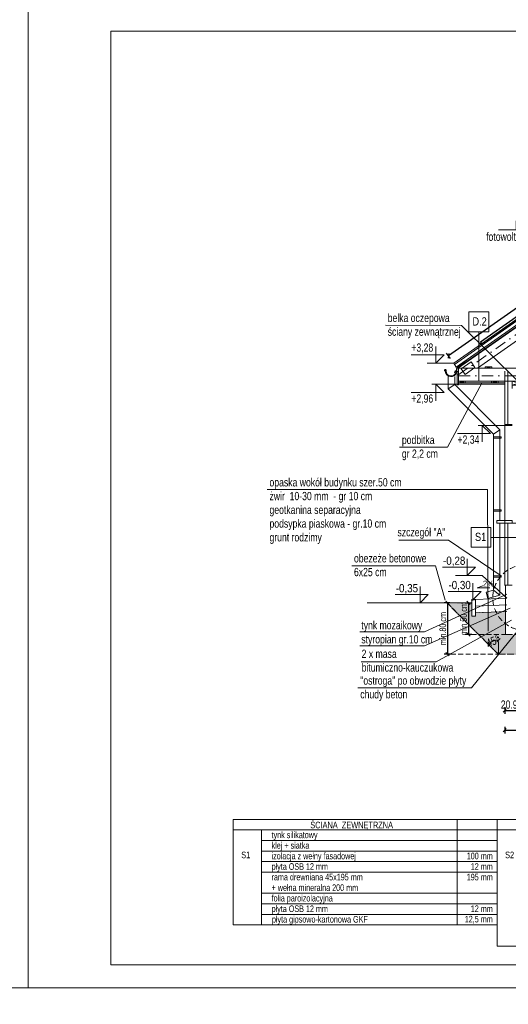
# Model space of a CAD drawing. Header units: inches. Extents: x 53031 to 98566, y -51777 to -15616.
# Tile 33 of 45: x 55303 to 56044, y -19297 to -17805. Entities that reach past the tile are written whole.
import ezdxf
from ezdxf.enums import TextEntityAlignment as Align

# ---------------------------------------------------------------- set-up
doc = ezdxf.new("R2010")
doc.units = ezdxf.units.IN
doc.header["$MEASUREMENT"] = 0
for name, pattern in [('DASHDOT', [1, 0.5, -0.25, 0, -0.25]), ('DASHED', [0.75, 0.5, -0.25]), ('HIDDEN', [0.375, 0.25, -0.125])]:
    doc.linetypes.add(name, pattern=pattern)
doc.layers.get('0').update_dxf_attribs({"lineweight": 0})
doc.layers.get('Defpoints').update_dxf_attribs({"lineweight": 0})
for name, color, linetype, lineweight in [('A--tabelka rysunku', 7, 'Continuous', 0), ('A--tabelka-opisy scian', 7, 'Continuous', 0), ('p-- ocieplenie-w.zew', 77, 'Continuous', 0), ('p-- przekrój-drew', 106, 'Continuous', 20), ('p--elewacja cienka', 251, 'Continuous', 0), ('p--fotowoltaika', 2, 'Continuous', 30), ('p--koty wyso-konstr', 1, 'Continuous', 9), ('p--koty wysok.', 141, 'Continuous', 0), ('p--opisy konstrukcji', 64, 'Continuous', 0), ('p--osie konstr', 11, 'DASHDOT', 15), ('p--przekrój szraf', 9, 'Continuous', 0), ('p--przekrój-cienki', 2, 'Continuous', 5), ('p--przekrój-okna', 131, 'Continuous', 0), ('p--spadki terenu', 141, 'Continuous', 0), ('p--symbole ścian', 61, 'Continuous', 0), ('p--wiązar dachowy', 3, 'Continuous', 0), ('p--wymiary-1-50', 5, 'Continuous', 0)]:
    doc.layers.add(name, color=color, linetype=linetype, lineweight=lineweight)
doc.styles.add('1-50', font='arial.ttf', dxfattribs={"width": 0.75, "height": 12.5})
doc.styles.add('1-50m', font='arial.ttf', dxfattribs={"width": 0.75, "height": 10})
doc.styles.get("Standard").update_dxf_attribs({"font": 'arial.ttf', "width": 0.75})
doc.styles.add('STYL-1', font='arial.ttf', dxfattribs={"width": 0.75})
doc.linetypes.add('BATTING', pattern='A,0.0001,-0.1,[134,ltypeshp.shx,S=0.1,R=0,X=-0.1,Y=0],-0.2,[134,ltypeshp.shx,S=0.1,R=180,X=0.1,Y=0],-0.1', length=0.4001)
doc.linetypes.add('LINIA17', pattern='A,1e-05,[146,RODZLIN.shx,S=0.03819,R=0,X=0,Y=-0.13482],-1.52796', length=1.52797)
doc.linetypes.add('Teren', pattern='A,1e-06,[1,GRUNT.shx,S=0.01,R=0,X=-0.0001,Y=0],-2', length=2.000001)
doc.dimstyles.new('1-50', dxfattribs={"dimtxt": 12.5, "dimasz": 5, "dimexe": 5, "dimexo": 5, "dimgap": 0.09, "dimtad": 0, "dimdsep": 46, "dimtxsty": '1-50', "dimblk": 'OBLIQUE', "dimcen": 0.09, "dimadec": 0, "dimazin": 0, "dimtfac": 1, "dimtdec": 4, "dimtix": 1, "dimtmove": 2, "dimatfit": 3, "dimldrblk": 'OBLIQUE', "dimfxl": 5, "dimfxlon": 1, "dimtvp": 0.7, "dimtolj": 1, "dimtzin": 0, "dimarcsym": 0})

# ---------------------------------------------------------------- blocks, each defined once
blk = doc.blocks.new('kota wykoń')
for p, q in [((0, 25), (0, 0)), ((0, 0), (-12.5, 12.5)), ((-12.5, 12.5), (37.5, 12.5))]:
    blk.add_line(p, q)
at = {"lineweight": 0}
blk.add_line((-2.5, 0), (2.5, 0), dxfattribs=at)
blk = doc.blocks.new('_OBLIQUE')
at = {"color": 0, "linetype": 'ByBlock', "lineweight": -2}
for p, q in [((-0.5, -0.5), (0.5, 0.5)), ((0, 0), (0, 0))]:
    blk.add_line(p, q, dxfattribs=at)
blk = doc.blocks.new('*D1804')
at = {"layer": 'Defpoints', "color": 0}
for p in [(56038, -18635.8), (56548.5, -18635.8), (56548.5, -18881.9)]:
    blk.add_point(p, dxfattribs=at)
at = {"layer": 'p--wymiary-1-50', "color": 0, "lineweight": -2}
for p, q in [((56038, -18876.9), (56038, -18886.9)), ((56548.5, -18876.9), (56548.5, -18886.9)), ((56038, -18881.9), (56548.5, -18881.9))]:
    blk.add_line(p, q, dxfattribs=at)
at = {"layer": 'p--wymiary-1-50', "color": 0, "lineweight": -2, "xscale": 5, "yscale": 5, "zscale": 5, "rotation": 180}
blk.add_blockref('_OBLIQUE', (56038, -18881.9), dxfattribs=at)
at = {"layer": 'p--wymiary-1-50', "color": 0, "lineweight": -2, "xscale": 5, "yscale": 5, "zscale": 5}
blk.add_blockref('_OBLIQUE', (56548.5, -18881.9), dxfattribs=at)
at = {"layer": 'p--wymiary-1-50', "color": 0, "insert": (56293.3, -18872.9), "char_height": 12.5, "attachment_point": 5, "style": '1-50'}
blk.add_mtext('\\A1;510.5', dxfattribs=at)
blk = doc.blocks.new('*D1805')
at = {"layer": 'Defpoints', "color": 0}
for p in [(56038, -18632.7), (56059, -18632.7), (56059, -18852.2)]:
    blk.add_point(p, dxfattribs=at)
at = {"layer": 'p--wymiary-1-50', "color": 0, "lineweight": -2}
for p, q in [((56038, -18847.2), (56038, -18857.2)), ((56059, -18847.2), (56059, -18857.2)), ((56038, -18852.2), (56059, -18852.2))]:
    blk.add_line(p, q, dxfattribs=at)
at = {"layer": 'p--wymiary-1-50', "color": 0, "lineweight": -2, "xscale": 5, "yscale": 5, "zscale": 5}
blk.add_blockref('_OBLIQUE', (56038, -18852.2), dxfattribs=at)
at = {"layer": 'p--wymiary-1-50', "color": 0, "lineweight": -2, "xscale": 5, "yscale": 5, "zscale": 5, "rotation": 180}
blk.add_blockref('_OBLIQUE', (56059, -18852.2), dxfattribs=at)
at = {"layer": 'p--wymiary-1-50', "color": 0, "insert": (56048.5, -18843.2), "char_height": 12.5, "attachment_point": 5, "style": '1-50'}
blk.add_mtext('\\A1;20.95', dxfattribs=at)
blk = doc.blocks.new('wiązar-2a')
at = {"linetype": 'DASHED'}
blk.add_line((169.3, 21.5), (369.3, 21.5), dxfattribs=at)
for p, q in [((-9.8, 0), (-9.8, -6)), ((9.8, 0), (-9.8, 0)), ((-9.8, 0), (9.8, -6)), ((-9.8, -6), (9.8, 0)), ((-9.8, 0), (9.8, 0)), ((9.8, -6), (9.8, 0)), ((458.9, 0), (458.9, -6)), ((458.9, 0), (478.4, -6)), ((458.9, -6), (478.4, 0)), ((478.4, -6), (478.4, 0)), ((548.4, 0), (528.9, 0)), ((528.9, 0), (548.4, 0)), ((-9.8, -6), (9.8, -6)), ((-9.8, -6), (-9.8, -11)), ((9.8, -6), (9.8, -11)), ((458.9, -6), (478.4, -6)), ((478.4, -6), (478.4, -11))]:
    blk.add_line(p, q)
at = {"linetype": 'DASHED', "ltscale": 0.5}
for p, q in [((478.4, 0), (458.9, 0)), ((458.9, 0), (478.4, 0)), ((458.9, -6), (458.9, -11))]:
    blk.add_line(p, q, dxfattribs=at)
for points in [[(-91, 20), (-91, 19.5), (-62.1, 19.5), (269.3, 251.5), (269.3, 272.3)], [(629.6, 20), (629.6, 19.5), (600.7, 19.5), (269.3, 251.5), (269.3, 272.3)], [(233.6, 226.5), (220, 217), (318.6, 217), (305, 226.5)], [(169.3, 181.5), (159.8, 174.8), (159.8, 19.5), (169.3, 19.5)], [(378.8, 174.8), (369.3, 181.5), (369.3, 19.5), (378.8, 19.5)], [(39, 90.3), (35.3, 87.7), (35.3, 81.5), (149.8, 19.5), (159.8, 19.5), (159.8, 24.9)], [(159.8, 92.2), (159.8, 102.2), (157.3, 102.2), (157.3, 92.2)], [(159.8, 92.2), (159.8, 102.2), (157.3, 92.2), (157.3, 102.2)], [(378.8, 92.2), (378.8, 102.2), (381.3, 102.2), (381.3, 92.2)], [(378.8, 92.2), (378.8, 102.2), (381.3, 92.2), (381.3, 102.2)], [(503.3, 81.5), (503.3, 87.7), (499.6, 90.3), (378.8, 24.9), (378.8, 19.5), (388.8, 19.5)], [(35.3, 87.7), (25.8, 81.1), (25.8, 19.5), (35.3, 19.5)], [(66, 75.7), (57.2, 80.5), (58.4, 82.7), (67.2, 77.9)], [(66, 75.7), (57.2, 80.5), (67.2, 77.9), (58.4, 82.7)], [(472.6, 75.7), (481.4, 80.5), (480.2, 82.7), (471.4, 77.9)], [(472.6, 75.7), (481.4, 80.5), (471.4, 77.9), (480.2, 82.7)], [(512.8, 81.1), (503.3, 87.7), (503.3, 19.5), (512.8, 19.5)], [(433.2, 0), (433.2, 19.5), (-91, 19.5), (-91, 0)], [(-40.5, 19.5), (-50.5, 19.5), (-50.5, 22), (-40.5, 22)], [(-40.5, 19.5), (-50.5, 19.5), (-40.5, 22), (-50.5, 22)], [(45.3, 19.5), (35.3, 19.5), (35.3, 22), (45.3, 22)], [(45.3, 19.5), (35.3, 19.5), (45.3, 22), (35.3, 22)], [(128.5, 19.5), (118.5, 19.5), (118.5, 22), (128.5, 22)], [(128.5, 19.5), (118.5, 19.5), (128.5, 22), (118.5, 22)], [(410.1, 19.5), (420.1, 19.5), (420.1, 22), (410.1, 22)], [(410.1, 19.5), (420.1, 19.5), (410.1, 22), (420.1, 22)], [(629.6, 0), (629.6, 19.5), (433.2, 19.5), (433.2, 0)], [(493.3, 19.5), (503.3, 19.5), (503.3, 22), (493.3, 22)], [(493.3, 19.5), (503.3, 19.5), (493.3, 22), (503.3, 22)], [(579.1, 19.5), (589.1, 19.5), (589.1, 22), (579.1, 22)], [(579.1, 19.5), (589.1, 19.5), (579.1, 22), (589.1, 22)], [(-81, -2.5), (-91, -2.5), (-91, 0), (-81, 0)], [(-81, -2.5), (-91, -2.5), (-81, 0), (-91, 0)], [(-41, -2.5), (-31, -2.5), (-31, 0), (-41, 0)], [(-41, -2.5), (-31, -2.5), (-41, 0), (-31, 0)], [(64.1, -2.5), (74.1, -2.5), (74.1, 0), (64.1, 0)], [(64.1, -2.5), (74.1, -2.5), (64.1, 0), (74.1, 0)], [(264.3, -2.5), (274.3, -2.5), (274.3, 0), (264.3, 0)], [(264.3, -2.5), (274.3, -2.5), (264.3, 0), (274.3, 0)], [(579.6, -2.5), (569.6, -2.5), (569.6, 0), (579.6, 0)], [(579.6, -2.5), (569.6, -2.5), (579.6, 0), (569.6, 0)], [(629.6, -2.5), (619.6, -2.5), (619.6, 0), (629.6, 0)], [(629.6, -2.5), (619.6, -2.5), (629.6, 0), (619.6, 0)]]:
    blk.add_lwpolyline(points, close=True)
at = {"lineweight": 0}
for points in [[(219.9, 218.3), (234.2, 218.3), (234.2, 225.9), (219.9, 225.9)], [(318.7, 218.3), (304.4, 218.3), (304.4, 225.9), (318.7, 225.9)], [(168.3, 184.5), (168.3, 170.2), (160.7, 170.2), (160.7, 184.5)], [(370.3, 184.5), (370.3, 170.2), (377.9, 170.2), (377.9, 184.5)], [(23.1, 86.4), (34.8, 94.6), (42.4, 83.8), (30.7, 75.6)], [(515.5, 86.4), (503.8, 94.6), (496.2, 83.8), (507.9, 75.6)], [(-81.1, 9.9), (-66, 20.5), (-72, 29.1), (-87.1, 18.5)], [(34.4, 12.3), (34.4, 26.7), (26.8, 26.7), (26.8, 12.3)], [(166.7, 26.1), (152.4, 26.1), (152.4, 12.9), (166.7, 12.9)], [(371.9, 12.9), (386.2, 12.9), (386.2, 26.1), (371.9, 26.1)], [(440.3, 16.3), (426, 16.3), (426, 3.2), (440.3, 3.2)], [(511.8, 12.3), (511.8, 26.7), (504.2, 26.7), (504.2, 12.3)], [(624.5, 18.5), (609.5, 29.1), (603.4, 20.5), (618.5, 9.9)]]:
    blk.add_lwpolyline(points, close=True, dxfattribs=at)
blk = doc.blocks.new('rynna-45')
for p, q in [((-12, -12.4), (-12, -20.3)), ((-1.4, -1.3), (-11.8, -11.7)), ((-11.3, -20.3), (-11.3, -12.4)), ((-0.9, -1.8), (-1.4, -1.3)), ((-27.4, -21.8), (-28, -22))]:
    blk.add_line(p, q)
blk.add_lwpolyline([(-9.9, -13.4), (1.8, -1.8), (0, 0), (-1.3, -1.3), (-0.9, -1.8), (-11.2, -12.1)], close=True)
for points in [[(-26, -23.5), (-26.7, -22), (-27.3, -19.9, 0.048174), (-27.4, -19.8, 0.04778), (-27.6, -19.6, 0.061445), (-27.9, -19.5, 0.046774), (-28.2, -19.5, 0.062395), (-28.6, -19.5, 0.054375), (-28.9, -19.6, 0.084239), (-29.2, -19.8, 0.085036), (-29.4, -20.1, 0.101297), (-29.5, -20.4, 0.076993), (-29.5, -20.9, 0.05766), (-29.3, -21.3, 0.100713), (-29.2, -21.5, 0.059375), (-28.9, -21.7, 0.062153), (-28.6, -21.8, 0.022296), (-28.3, -21.9, 0.087626), (-27.2, -24.6, 0.087626)], [(-27.4, -20.3, 0.064523), (-27.4, -20.1, 0.095497), (-27.4, -20, 0.048174), (-27.6, -19.9, 0.04778), (-27.7, -19.8, 0.061445), (-27.9, -19.7, 0.046774), (-28.2, -19.7, 0.062395), (-28.5, -19.7, 0.054375), (-28.8, -19.8, 0.084239), (-29.1, -20, 0.085036), (-29.2, -20.2, 0.101297), (-29.3, -20.5, 0.076993), (-29.3, -20.9, 0.05766), (-29.2, -21.2, 0.100713), (-29, -21.4, 0.059375), (-28.8, -21.5, 0.062153), (-28.6, -21.6, 0.022296), (-28.2, -21.7, 0.044622), (-28.1, -21.7, 0.01753), (-27.8, -21.7, 0.028001), (-27.7, -21.6, 0.010456), (-27.6, -21.6, 0.061145), (-27.6, -21.6, 0.070187), (-27.6, -21.6, 0.023834), (-27.6, -21.6, 0.045803), (-27.5, -21.5, 0.11654), (-27.5, -21.5, 0.003679), (-27.5, -21.5, 0.000362), (-27.5, -21.3, 0.000966), (-27.5, -21.3, 0.000732), (-27.5, -21.1)], [(-13.8, -21.8, -0.126579), (-13, -18.9, -0.092779), (-12.7, -18.6, -0.008851), (-12.6, -18.5, -0.06923), (-12.5, -18.5, -0.078464), (-12.4, -18.5, -0.069961), (-12.3, -18.5, -0.062579), (-12.2, -18.6, -0.09361), (-12.1, -18.7, -0.080703), (-12.1, -18.8, -0.004766), (-12.1, -18.8), (-12.1, -20.3, -0.072114), (-12.4, -22.5)], [(-12.2, -20.3, 0.010987), (-12.2, -19.9, 0.020209), (-12.2, -19.7, 0.003793), (-12.2, -19.2, 0.012684), (-12.2, -19, 0.02716), (-12.3, -18.8, 0.080703), (-12.3, -18.8, 0.09361), (-12.3, -18.7, 0.062579), (-12.4, -18.7, 0.069961), (-12.4, -18.7, 0.078464), (-12.5, -18.7, 0.06923), (-12.5, -18.7, 0.008851), (-12.6, -18.8, 0.092779), (-12.8, -19, 0.08666), (-13, -19.3)]]:
    blk.add_lwpolyline(points, format="xyb")
for centre, radius, start, end in [((-10.8, -12.4), 1.2, 115, 180), ((-10.8, -12.4), 0.5, 115, 180), ((-19.8, -20.1), 8.5, 193.0316, 358.3836), ((-19.8, -20.1), 7.8, 193.0326, 358.2372), ((-19.8, -20.1), 7.6, 181.7628, 358.2372)]:
    blk.add_arc(centre, radius, start, end)
blk = doc.blocks.new('*D1815')
at = {"layer": 'Defpoints', "color": 0}
for p in [(56328.3, -18068.4), (55952.9, -18314.3), (55960.8, -18325.7)]:
    blk.add_point(p, dxfattribs=at)
at = {"layer": 'p--wymiary-1-50', "color": 0, "lineweight": -2}
for p, q in [((56320.3, -18057), (55952.9, -18314.3)), ((56323.2, -18061.1), (56317.5, -18052.9)), ((55955.7, -18318.4), (55950, -18310.2))]:
    blk.add_line(p, q, dxfattribs=at)
at = {"layer": 'p--wymiary-1-50', "color": 0, "lineweight": -2, "xscale": 5, "yscale": 5, "zscale": 5}
for p, rotation in [((56320.3, -18057), 35.00000000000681), ((55952.9, -18314.3), 215.0000000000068)]:
    blk.add_blockref('_OBLIQUE', p, dxfattribs=dict(at, rotation=rotation))
at = {"layer": 'p--wymiary-1-50', "color": 0, "insert": (56091, -18203.8), "char_height": 12.5, "attachment_point": 5, "rotation": 35, "style": '1-50'}
blk.add_mtext('\\A1;448.5', dxfattribs=at)
blk = doc.blocks.new('*D1853')
at = {"color": 0, "linetype": 'Continuous', "lineweight": -2, "ltscale": 12}
for p, q in [((55955, -18688.9), (55946.4, -18688.9)), ((55951.4, -18688.9), (55951.4, -18766.9)), ((55956.4, -18766.9), (55946.4, -18766.9))]:
    blk.add_line(p, q, dxfattribs=at)
at = {"layer": 'Defpoints', "color": 0}
for p in [(55960, -18688.9), (55951.4, -18766.9), (56011.3, -18766.9)]:
    blk.add_point(p, dxfattribs=at)
at = {"color": 0, "lineweight": -2, "xscale": 5, "yscale": 5, "zscale": 5}
for p, rotation in [((55951.4, -18688.9), 90), ((55951.4, -18766.9), 270)]:
    blk.add_blockref('_OBLIQUE', p, dxfattribs=dict(at, rotation=rotation))
at = {"color": 0, "linetype": 'Continuous', "ltscale": 8, "insert": (55944.3, -18727.9), "char_height": 10, "attachment_point": 5, "rotation": 90, "style": '1-50m'}
blk.add_mtext('\\A1;min.80 cm', dxfattribs=at)
blk = doc.blocks.new('*D1854')
at = {"color": 0, "linetype": 'Continuous', "lineweight": -2, "ltscale": 12}
for p, q in [((55978, -18688.9), (55988, -18688.9)), ((55983, -18688.9), (55983, -18736.9)), ((55988, -18736.9), (55978, -18736.9))]:
    blk.add_line(p, q, dxfattribs=at)
at = {"layer": 'Defpoints', "color": 0}
for p in [(55950.1, -18688.9), (55983, -18736.9), (56001.3, -18736.9)]:
    blk.add_point(p, dxfattribs=at)
at = {"color": 0, "lineweight": -2, "xscale": 5, "yscale": 5, "zscale": 5}
for p, rotation in [((55983, -18688.9), 90), ((55983, -18736.9), 270)]:
    blk.add_blockref('_OBLIQUE', p, dxfattribs=dict(at, rotation=rotation))
at = {"color": 0, "linetype": 'Continuous', "ltscale": 8, "insert": (55975.9, -18712.9), "char_height": 10, "attachment_point": 5, "rotation": 90, "style": '1-50m'}
blk.add_mtext('\\A1;min.50 cm', dxfattribs=at)
blk = doc.blocks.new('*D1895')
at = {"color": 0, "linetype": 'Continuous', "lineweight": -2, "ltscale": 8}
blk.add_line((56028.5, -18742.4), (56028.5, -18740.4), dxfattribs=at)
blk.add_arc((56028.5, -18766.9), 21.5, 90, 135, dxfattribs=at)
at = {"layer": 'Defpoints', "color": 0}
for p in [(55950.5, -18688.9), (56022.9, -18746.1), (56028.5, -18747.4), (56028.5, -18766.9), (56028.5, -18766.9)]:
    blk.add_point(p, dxfattribs=at)
at = {"color": 0, "lineweight": -2, "xscale": 5, "yscale": 5, "zscale": 5}
blk.add_blockref('_OBLIQUE', (56028.5, -18745.4), dxfattribs=at)
at = {"color": 0, "lineweight": -2, "xscale": 5, "yscale": 5, "zscale": 5, "rotation": 225.000000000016}
blk.add_blockref('_OBLIQUE', (56013.2, -18751.7), dxfattribs=at)
at = {"color": 0, "linetype": 'Continuous', "ltscale": 8, "insert": (56020.2, -18747), "char_height": 12.5, "attachment_point": 5, "rotation": 22.5, "style": '1-50'}
blk.add_mtext('\\A1;45%%d', dxfattribs=at)

msp = doc.modelspace()

# ---------------------------------------------------------------- hatches: boundary and pattern name
at = {"linetype": 'Continuous', "lineweight": 5}
h = msp.add_hatch(dxfattribs=at)
h.set_pattern_fill('02-TYNK ZAPRAWA', color=251, scale=10, style=0)
h.set_pattern_definition([(10, (6823.967, -2075.237), (-0.285407, 30.412473), [0, -10]), (12, (6826.967, -2080.237), (-3.302908, 29.968163), [0, -10]), (357, (6819.967, -2082.237), (6.563226, 29.697206), [0, -15]), (278, (6820.967, -2080.737), (41.559146, -8.29683), [0, -5]), (23, (6819.967, -2081.737), (6.688163, 35.429768), [0, -8]), (58, (6817.967, -2084.237), (37.630472, -5.826453), [0, -6]), (79, (6817.967, -2078.237), (-36.947797, 14.31294), [0, -9]), (40, (6823.967, -2075.237), (-28.30916, 41.51616), [0, -10]), (92, (6826.967, -2080.237), (-40.080332, 1.602193), [0, -10]), (317, (6819.97, -2082.24), (51.39665, 47.78477), [0, -15]), (348, (6820.967, -2080.737), (19.931417, 26.433664), [0, -5]), (63, (6819.967, -2081.737), (-16.75938, 30.985855), [0, -9]), (6, (6817.9667, -2084.237), (15.492735, -3.9019435), [0, -6]), (138, (6817.967, -2078.237), (-37.989413, -31.73018), [0, -43]), (82, (6823.967, -2075.237), (-29.012177, 9.126533), [1, -10]), (348, (6826.967, -2080.237), (9.171794, 28.720693), [1, -10]), (37, (6819.967, -2082.237), (-14.061273, 26.96814), [1, -15]), (258, (6820.967, -2080.737), (36.21514, -22.010534), [1, -5]), (103, (6819.967, -2081.737), (-33.730123, 12.73887), [1, -8]), (341, (6817.967, -2084.237), (2.787893, -37.976672), [1, -6]), (9, (6817.967, -2078.237), (0.812874, 39.614887), [1, -9]), (268, (6823.967, -2075.237), (49.795044, -6.74193), [1, -10]), (298, (6826.967, -2080.237), (36.726318, 16.13002), [1, -10]), (143, (6819.97, -2082.24), (-46.12023, -52.89541), [1, -15]), (112, (6820.967, -2080.737), (-33.060008, 1.742376), [1, -5]), (307, (6819.967, -2081.737), (35.19673, 1.479925), [1, -9]), (126, (6817.9667, -2084.237), (-4.3671853, 15.3680738), [1, -6]), (38, (6817.967, -2078.237), (-24.651337, 42.922157), [1, -43]), (82, (6824.067, -2075.237), (-29.012177, 9.126533), [1, -10]), (348, (6827.067, -2080.237), (9.171794, 28.720693), [1, -10]), (37, (6820.067, -2082.237), (-14.061273, 26.96814), [1, -15]), (258, (6821.067, -2080.737), (36.21514, -22.010534), [1, -5]), (103, (6820.067, -2081.737), (-33.730123, 12.73887), [1, -8]), (341, (6817.867, -2084.237), (2.787893, -37.976672), [1, -6]), (9, (6817.867, -2078.237), (0.812874, 39.614887), [1, -9]), (268, (6824.067, -2075.237), (49.795044, -6.74193), [1, -10]), (298, (6827.067, -2080.237), (36.726318, 16.13002), [1, -10]), (143, (6820.07, -2082.24), (-46.12023, -52.89541), [1, -15]), (112, (6821.067, -2080.737), (-33.060008, 1.742376), [1, -5]), (307, (6820.067, -2081.737), (35.19673, 1.479925), [1, -9]), (126, (6817.8667, -2084.237), (-4.3671853, 15.3680738), [1, -6]), (38, (6817.867, -2078.237), (-24.651337, 42.922157), [1, -43])])
h.paths.add_polyline_path([(55950.465, -18688.897), (56028.465, -18766.897), (56558.114, -18766.897), (56653.942, -18671.069), (56602.975, -18670.503), (56596.689, -18670.433), (56592.968, -18670.392), (56589.922, -18670.358), (56545.696, -18669.867), (56545.34, -18736.897), (56510.44, -18736.897), (56495.44, -18716.897), (56091.24, -18716.897), (56076.24, -18736.897), (56039.24, -18736.897), (56039.24, -18702.019), (55993.99, -18703.897), (55993.99, -18708.897), (55987.99, -18708.897), (55987.99, -18688.897), (55951.433, -18690.53)])

# ---------------------------------------------------------------- linework, layer by layer
at = {"linetype": 'HIDDEN', "ltscale": 30}
for p, q in [((55988.003, -18736.897), (56039.24, -18736.897)), ((55956.433, -18766.897), (56039.24, -18766.897))]:
    msp.add_line(p, q, dxfattribs=at)
at = {"linetype": 'Continuous', "ltscale": 8}
msp.add_line((56028.465, -18766.897), (56028.465, -18747.414), dxfattribs=at)
at = {"linetype": 'Continuous', "ltscale": 12}
msp.add_lwpolyline([(55877.529, -18593.684), (55952.978, -18593.684), (56032.89, -18647.813)], dxfattribs=at)
at = {"linetype": 'HIDDEN', "lineweight": 0, "ltscale": 35}
msp.add_circle((56069.74, -18681.153), 49.788, dxfattribs=at)
at = {"layer": 'A--tabelka rysunku', "lineweight": 5}
for points in [[(55315.894, -19272.433), (57415.894, -19272.433), (57415.894, -17787.433), (55315.894, -17787.433)], [(55440.894, -19237.433), (57380.894, -19237.433), (57380.894, -17822.433), (55440.894, -17822.433)], [(55440.894, -19237.433), (57380.894, -19237.433), (57380.894, -17822.433), (55440.894, -17822.433)], [(55440.894, -19237.433), (57380.894, -19237.433), (57380.894, -17822.433), (55440.894, -17822.433)], [(55440.894, -19237.433), (57380.894, -19237.433), (57380.894, -17822.433), (55440.894, -17822.433)]]:
    msp.add_lwpolyline(points, close=True, dxfattribs=at)
at = {"layer": 'A--tabelka rysunku', "linetype": 'Continuous'}
msp.add_lwpolyline([(53215.894, -22242.433), (57415.894, -22242.433), (57415.894, -19272.433), (53215.894, -19272.433)], close=True, dxfattribs=at)
at = {"layer": 'A--tabelka-opisy scian', "lineweight": 5}
for p, q in [((56026.59, -19017.187), (55626.59, -19017.187)), ((56026.59, -19017.187), (55626.59, -19017.187)), ((55626.59, -19177.187), (55626.59, -19017.187)), ((55966.007, -19177.187), (55966.007, -19017.187)), ((56426.59, -19017.187), (56026.59, -19017.187)), ((56026.59, -19209.187), (56026.59, -19017.187)), ((56026.59, -19033.187), (55626.59, -19033.187)), ((55669.46, -19177.187), (55669.46, -19033.187)), ((56426.59, -19033.187), (56026.59, -19033.187)), ((56026.59, -19049.187), (55669.46, -19049.187)), ((56026.59, -19065.187), (55669.46, -19065.187)), ((56026.59, -19081.187), (55669.46, -19081.187)), ((56026.59, -19097.187), (55669.46, -19097.187)), ((56026.59, -19129.187), (55669.46, -19129.187)), ((56026.59, -19145.187), (55669.46, -19145.187)), ((56026.59, -19161.187), (55669.46, -19161.187)), ((56026.59, -19177.187), (55626.59, -19177.187)), ((56426.59, -19209.187), (56026.59, -19209.187)), ((56426.59, -19209.187), (56026.59, -19209.187))]:
    msp.add_line(p, q, dxfattribs=at)
at = {"layer": 'p-- ocieplenie-w.zew', "linetype": 'BATTING', "ltscale": 10}
for p, q in [((56043.04, -18418.647), (56043.04, -18337.897)), ((56043.04, -18567.897), (56043.04, -18661.897))]:
    msp.add_line(p, q, dxfattribs=at)
at = {"layer": 'p-- przekrój-drew', "color": 7, "linetype": 'LINIA17', "lineweight": 0, "ltscale": 5}
msp.add_line((56328.29, -18079.392), (55967.416, -18332.078), dxfattribs=at)
at = {"layer": 'p-- przekrój-drew', "ltscale": 35}
for p, q in [((56038.04, -18419.897), (56038.04, -18337.897)), ((56038.04, -18418.647), (56049.24, -18418.647)), ((56038.04, -18419.897), (56049.24, -18419.897)), ((56038.04, -18567.897), (56038.04, -18661.897)), ((56049.24, -18661.897), (56037.99, -18661.897))]:
    msp.add_line(p, q, dxfattribs=at)
at = {"layer": 'p--elewacja cienka', "lineweight": 5}
for p, q in [((55952.504, -18364.618), (55952.504, -18345.983)), ((55962.504, -18357.859), (55962.504, -18345.983)), ((55962.504, -18357.859), (55952.504, -18364.618)), ((56020.89, -18433.19), (55952.504, -18364.618)), ((56030.89, -18426.431), (55962.504, -18357.859)), ((56020.89, -18433.19), (56030.89, -18426.431)), ((56030.89, -18563.897), (56030.89, -18426.431)), ((56038.04, -18419.897), (56038.04, -18567.897)), ((56020.89, -18669.518), (56020.89, -18433.19)), ((56030.89, -18677.192), (56030.89, -18567.897)), ((56020.89, -18669.518), (56009.919, -18672.458)), ((56020.89, -18669.518), (56030.89, -18677.192)), ((56009.919, -18672.458), (56012.508, -18682.117)), ((56030.89, -18677.192), (56012.508, -18682.117))]:
    msp.add_line(p, q, dxfattribs=at)
for points in [[(56020.89, -18437.16), (56032.89, -18437.16), (56032.89, -18439.16), (56020.89, -18439.16)], [(56020.89, -18547.813), (56032.89, -18547.813), (56032.89, -18549.813), (56020.89, -18549.813)], [(56020.89, -18647.813), (56032.89, -18647.813), (56032.89, -18649.813), (56020.89, -18649.813)]]:
    msp.add_lwpolyline(points, close=True, dxfattribs=at)
at = {"layer": 'p--fotowoltaika', "linetype": 'Continuous', "ltscale": 35}
msp.add_lwpolyline([(56002.851, -18296.279), (56143.746, -18197.624), (56142.025, -18195.167), (56001.131, -18293.822)], close=True, dxfattribs=at)
at = {"layer": 'p--koty wyso-konstr'}
msp.add_line((56032.89, -18567.897), (56096.508, -18567.897), dxfattribs=at)
at = {"layer": 'p--koty wysok.'}
for p, q in [((55961.197, -18325.446), (55920.744, -18325.446)), ((55968.04, -18357.597), (55927.586, -18357.597)), ((56038.04, -18419.897), (55997.586, -18419.897))]:
    msp.add_line(p, q, dxfattribs=at)
at = {"layer": 'p--koty wysok.', "linetype": 'Continuous', "lineweight": 5}
for p, q in [((56004.067, -18647.277), (55963.717, -18647.277)), ((56041.115, -18681.897), (56004.067, -18647.277))]:
    msp.add_line(p, q, dxfattribs=at)
at = {"layer": 'p--opisy konstrukcji'}
for points in [[(56028.745, -18123.348), (56098.49, -18123.348), (56160.976, -18183.178)], [(55857.205, -18267.997), (55972.488, -18268.247), (56060.24, -18355.397)], [(55878.74, -18452.862), (55951.123, -18452.862), (56004.04, -18355.097)], [(55678.04, -18517.318), (56012.069, -18517.318), (56012.918, -18731.937)], [(55806.098, -18632.54), (55933.068, -18632.54), (55947.89, -18684.897)], [(55818.277, -18732.892), (55916.641, -18732.892), (56041.24, -18675.537)], [(55818.277, -18754.253), (55916.641, -18754.253), (56046.24, -18696.897)], [(55820.24, -18778.431), (55934.063, -18778.431), (56048.463, -18714.994)], [(55815.67, -18817.808), (55987.556, -18817.808), (56067.327, -18719.176)]]:
    msp.add_lwpolyline(points, dxfattribs=at)
at = {"layer": 'p--osie konstr', "linetype": 'DASHDOT', "ltscale": 35}
for p, q in [((55967.026, -18343.949), (56328.29, -18090.989)), ((55968.04, -18344.647), (56688.54, -18344.647))]:
    msp.add_line(p, q, dxfattribs=at)
at = {"layer": 'p--przekrój szraf', "linetype": 'HIDDEN', "ltscale": 35}
msp.add_lwpolyline([(56039.24, -18736.897), (56039.24, -18702.019), (55993.99, -18703.897), (55993.99, -18708.897), (55987.99, -18708.897), (55987.99, -18688.897), (55950.465, -18688.897), (56028.465, -18766.897), (56558.114, -18766.897), (56653.942, -18671.069), (56545.696, -18669.867), (56545.34, -18736.897), (56510.44, -18736.897), (56495.44, -18716.897), (56091.24, -18716.897), (56076.24, -18736.897)], close=True, dxfattribs=at)
msp.add_lwpolyline([(56078.465, -18766.897), (56028.465, -18766.897), (55950.465, -18688.897)], dxfattribs=at)
at = {"layer": 'p--przekrój-cienki', "linetype": 'Continuous', "ltscale": 35}
for p, q in [((56328.29, -18068.405), (55960.84, -18325.696)), ((56328.29, -18070.846), (55961.843, -18327.435)), ((56328.29, -18076.95), (55964.353, -18331.781)), ((55960.84, -18325.696), (55964.353, -18331.781)), ((55968.04, -18355.397), (56038.04, -18355.397)), ((55968.04, -18357.597), (56038.04, -18357.597)), ((56039.24, -18661.897), (56039.24, -18736.897)), ((56041.24, -18681.897), (55993.99, -18683.897)), ((56041.308, -18691.897), (55994.058, -18693.897)), ((56041.24, -18701.897), (55993.99, -18703.897)), ((56039.24, -18736.897), (56049.24, -18736.897))]:
    msp.add_line(p, q, dxfattribs=at)
at = {"layer": 'p--przekrój-cienki', "linetype": 'Teren', "ltscale": 25}
msp.add_line((55829.607, -18688.897), (55987.99, -18688.897), dxfattribs=at)
at = {"layer": 'p--przekrój-cienki', "linetype": 'Continuous', "ltscale": 35}
for points in [[(55965.84, -18338.397), (55968.04, -18338.397), (55968.04, -18358.597), (55965.84, -18358.597)], [(55987.99, -18708.897), (55993.99, -18708.897), (55993.99, -18683.897), (55989.99, -18683.897), (55987.99, -18685.897)]]:
    msp.add_lwpolyline(points, close=True, dxfattribs=at)
at = {"layer": 'p--przekrój-okna', "linetype": 'Continuous', "lineweight": 5}
msp.add_lwpolyline([(56049.24, -18567.897), (56026.24, -18567.897), (56026.24, -18563.897), (56049.24, -18563.897)], close=True, dxfattribs=at)
at = {"layer": 'p--spadki terenu', "linetype": 'Continuous', "lineweight": 5}
msp.add_lwpolyline([(56015.756, -18666.368), (55996.139, -18666.368), (56004.752, -18662.899)], dxfattribs=at)
at = {"layer": 'p--symbole ścian', "lineweight": 9}
for p, q in [((55998.82, -18278.007), (55998.82, -18353.007)), ((56017.242, -18589.597), (56108.414, -18589.597))]:
    msp.add_line(p, q, dxfattribs=at)
for points in [[(55983.82, -18278.007), (56013.82, -18278.007), (56013.82, -18248.007), (55983.82, -18248.007)], [(55987.242, -18604.597), (56017.242, -18604.597), (56017.242, -18574.597), (55987.242, -18574.597)]]:
    msp.add_lwpolyline(points, close=True, dxfattribs=at)

# ---------------------------------------------------------------- block references
at = {"linetype": 'Continuous', "lineweight": 5, "rotation": 349.9999999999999}
msp.add_blockref('rynna-45', (55979.578, -18321.063), dxfattribs=at)
at = {"layer": 'p--koty wysok.', "xscale": -1}
for p in [(55933.801, -18325.446), (55981.392, -18647.277), (55909.735, -18688.909), (55989.631, -18684.147)]:
    msp.add_blockref('kota wykoń', p, dxfattribs=at)
at = {"layer": 'p--koty wysok.', "rotation": 180}
for p in [(55933.771, -18357.597), (56003.771, -18419.897)]:
    msp.add_blockref('kota wykoń', p, dxfattribs=at)
at = {"layer": 'p--wiązar dachowy'}
msp.add_blockref('wiązar-2a', (56058.99, -18352.897), dxfattribs=at)

# ---------------------------------------------------------------- texts
at = {"color": 7, "lineweight": 0, "insert": (55911.812, -18583.683), "char_height": 14.28, "width": 272.41711, "attachment_point": 5, "style": '1-50'}
msp.add_mtext('{\\H0.8754x;szczegół "A"}', dxfattribs=at)
at = {"layer": 'A--tabelka-opisy scian', "lineweight": 5, "width": 0.8}
msp.add_text(' ŚCIANA  ZEWNĘTRZNA ', height=10, dxfattribs=at).set_placement((55740.236, -19020.637), align=Align.TOP_LEFT)
for s, p in [('S1', (55645.512, -19065.953)), ('S2', (56045.512, -19065.953))]:
    msp.add_text(s, height=10, dxfattribs=at).set_placement(p, align=Align.TOP_CENTER)
at = {"layer": 'A--tabelka-opisy scian', "lineweight": 5, "char_height": 10, "attachment_point": 1, "style": '1-50'}
for s, insert, width in [('\\pxql;tynk silikatowy', (55684.696, -19035.572), 132.87092), ('\\pxql;klej + siatka', (55684.696, -19051.572), 132.87092), ('\\pxql;izolacja z wełny fasadowej', (55684.696, -19067.572), 132.87092), ('\\pxqr;100 mm', (55958.772, -19067.572), 61.12961), ('\\pxql;płyta OSB 12 mm', (55684.696, -19083.572), 132.87092), ('\\pxqr;12 mm', (55958.772, -19083.572), 61.12961), ('\\pxql;rama drewniana 45x195 mm', (55684.696, -19099.572), 142.85293), ('\\pxqr;195 mm', (55958.772, -19099.572), 61.12961), ('\\pxql;+ wełna mineralna 200 mm', (55684.696, -19115.572), 142.85293), ('\\pxql;folia paroizolacyjna', (55684.696, -19131.572), 142.85293), ('\\pxql;płyta OSB 12 mm', (55684.696, -19147.572), 132.87092), ('\\pxqr;12 mm', (55958.772, -19147.572), 61.12961), ('\\pxql;płyta gipsowo-kartonowa GKF', (55685.189, -19163.585), 168.97359), ('\\pxqr;12,5 mm', (55958.772, -19163.329), 61.12961)]:
    msp.add_mtext(s, dxfattribs=dict(at, insert=insert, width=width))
at = {"layer": 'p--koty wysok.', "char_height": 12.5, "style": '1-50'}
for s, insert, width, attachment_point in [('+3,28', (55929.704, -18295.704), 155.56197, 3), ('+2,96', (55929.674, -18387.715), 155.56197, 9), ('+2,34', (55999.674, -18450.015), 155.56197, 9), ('{\\W0.85;-0,28}', (55978.39, -18618.747), 207.41597, 3), ('{\\W0.85;-0,30}', (55986.629, -18655.617), 207.41597, 3), ('{\\W0.85;-0,35}', (55906.734, -18660.379), 207.41597, 3)]:
    msp.add_mtext(s, dxfattribs=dict(at, insert=insert, width=width, attachment_point=attachment_point))
at = {"layer": 'p--opisy konstrukcji', "char_height": 12.5, "style": 'STYL-1'}
for s, insert, width, attachment_point in [('panele\\Pfotowoltaiczne', (56092.93, -18106.801), 130.72428, 3), ('belka oczepowa ściany zewnątrznej', (55860.684, -18250.735), 130.72428, 1), ('podbitka \\Pgr 2,2 cm', (55882.219, -18435.6), 130.72428, 1), ('opaska wokół budynku szer.50 cm\\Pżwir  10-30 mm  - gr 10 cm\\Pgeotkanina separacyjna\\Ppodsypka piaskowa - gr.10 cm\\Pgrunt rodzimy', (55681.519, -18499.919), 320.25417, 1), ('obezeże betonowe\\P6x25 cm', (55809.577, -18615.14), 177.1707, 1), ('tynk mozaikowy', (55820.704, -18716.53), 145.63725, 1), ('styropian gr.10 cm', (55820.704, -18737.891), 145.63725, 1), ('2 x masa bitumiczno-kauczukowa', (55821.185, -18759.811), 147.01974, 1), ('"ostroga" po obwodzie płyty\\Pchudy beton', (55819.149, -18800.408), 177.1707, 1)]:
    msp.add_mtext(s, dxfattribs=dict(at, insert=insert, width=width, attachment_point=attachment_point))
at = {"layer": 'p--spadki terenu', "insert": (56021.497, -18655.35), "char_height": 8.75, "width": 145.19118, "attachment_point": 3, "style": '1-50'}
msp.add_mtext('{\\W0.85;2%}', dxfattribs=at)
at = {"layer": 'p--symbole ścian', "lineweight": 9, "width": 0.8}
for s, p in [('D.2', (56000.014, -18255.996)), ('S1', (56001.552, -18582.586))]:
    msp.add_text(s, height=12.5, dxfattribs=at).set_placement(p, align=Align.TOP_CENTER)

# ---------------------------------------------------------------- dimensions: what is measured, and where the dimension line sits
at = {"linetype": 'Continuous', "ltscale": 12}
for base, p1, p2, text, picture, middle in [((55951.433, -18766.897), (55960.033, -18688.897), (56011.283, -18766.897), 'min.80 cm', '*D1853', (55944.286, -18727.897)), ((55983.003, -18736.897), (55950.098, -18688.897), (56001.348, -18736.897), 'min.50 cm', '*D1854', (55975.856, -18712.897))]:
    dim = msp.add_linear_dim(base=base, p1=p1, p2=p2, angle=90, text=text, dimstyle='1-50', override={"dimtxt": 10, "dimtxsty": '1-50m'}, dxfattribs=at)
    dim.commit()
    dim.dimension.update_dxf_attribs({"geometry": picture, "text_midpoint": middle})
at = {"linetype": 'Continuous', "ltscale": 8}
dim = msp.add_angular_dim_2l(base=(56022.889, -18746.088), line1=((55950.465, -18688.897), (56028.465, -18766.897)), line2=((56028.465, -18766.897), (56028.465, -18747.414)), dimstyle='1-50', dxfattribs=at)
dim.commit()
dim.dimension.update_dxf_attribs({"geometry": '*D1895', "text_midpoint": (56020.221, -18746.994)})
at = {"layer": 'p--wymiary-1-50'}
dim = msp.add_linear_dim(base=(55952.87, -18314.315), p1=(56328.29, -18068.405), p2=(55960.84, -18325.696), angle=215, text='448.5', dimstyle='1-50', dxfattribs=at)
dim.commit()
dim.dimension.update_dxf_attribs({"geometry": '*D1815', "text_midpoint": (56090.982, -18203.793), "dimtype": 161})
for base, p1, p2, picture, middle in [((56058.99, -18852.176), (56038.04, -18632.73), (56058.99, -18632.73), '*D1805', (56048.515, -18843.242)), ((56548.54, -18881.864), (56038.04, -18635.815), (56548.54, -18635.815), '*D1804', (56293.29, -18872.931))]:
    dim = msp.add_linear_dim(base=base, p1=p1, p2=p2, dimstyle='1-50', override={"dimtxt": 12.5}, dxfattribs=at)
    dim.commit()
    dim.dimension.update_dxf_attribs({"geometry": picture, "text_midpoint": middle})

doc.saveas('drawing.dxf')
